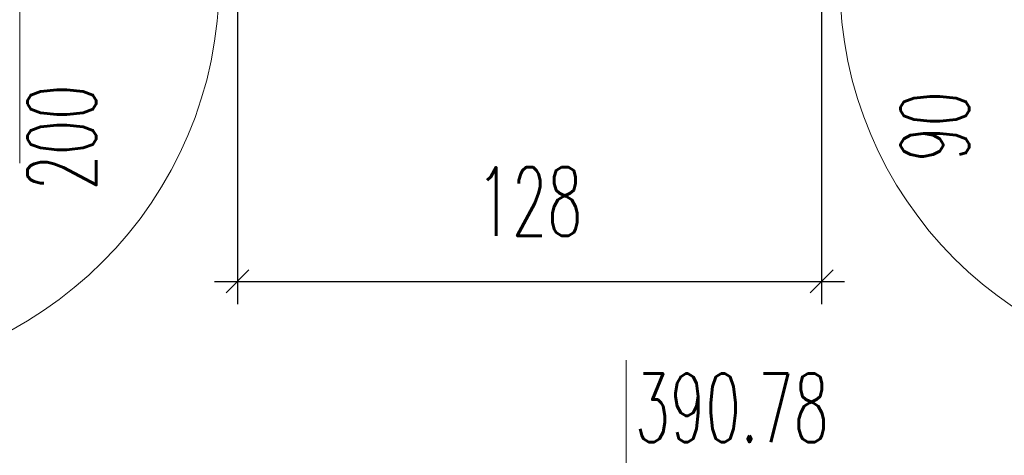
# Model space of a CAD drawing. Header units: millimetres. Extents: x 19887 to 192597, y -14203 to 39042.
# Tile 18 of 256: x 25313 to 25528, y -10400 to -10305. Entities that reach past the tile are written whole.
import ezdxf

# ---------------------------------------------------------------- set-up
doc = ezdxf.new("R2010")
doc.units = ezdxf.units.MM
doc.layers.get('Defpoints').update_dxf_attribs({"color": 4})
doc.layers.add('Drzwi', color=2, linetype='Continuous', lineweight=5)
doc.layers.add('koty wysokościowe', color=252, linetype='Continuous', lineweight=0)
doc.layers.add('Wymiarowanie', color=3, linetype='Continuous')
doc.styles.add('ROMANS', font='romans.shx', dxfattribs={"width": 0.6})
doc.styles.get("Standard").update_dxf_attribs({"font": 'arial.ttf'})
doc.dimstyles.new('000001FB70622F18', dxfattribs={"dimtxt": 20, "dimasz": 5, "dimexe": 5, "dimexo": 1, "dimgap": 20, "dimtad": 1, "dimtoh": 1, "dimdec": 0, "dimtxsty": 'Standard', "dimblk": 'OBLIQUE', "dimcen": 0, "dimdle": 5, "dimclrd": 252, "dimclre": 252, "dimclrt": 252, "dimadec": 0, "dimazin": 0, "dimtfac": 1, "dimtdec": 0, "dimtmove": 0, "dimatfit": 3, "dimldrblk": 'OBLIQUE', "dimfxl": 150, "dimfxlon": 1, "dimlwd": 25, "dimlwe": 25, "dimarcsym": 1})

# ---------------------------------------------------------------- blocks, each defined once
blk = doc.blocks.new('_Oblique')
at = {"color": 0, "linetype": 'ByBlock', "lineweight": -2}
blk.add_line((-0.5, -0.5), (0.5, 0.5), dxfattribs=at)
blk = doc.blocks.new('*D788')
at = {"layer": 'Defpoints', "color": 0}
for p in [(2453.74, -4424.34), (2581.42, -4424.34), (2581.42, -4489.4)]:
    blk.add_point(p, dxfattribs=at)
at = {"layer": 'Wymiarowanie', "color": 252, "linetype": 'Continuous', "lineweight": 25}
for p, q in [((2453.74, -4425.34), (2453.74, -4494.4)), ((2581.42, -4425.34), (2581.42, -4494.4)), ((2448.74, -4489.4), (2586.42, -4489.4))]:
    blk.add_line(p, q, dxfattribs=at)
at = {"layer": 'Wymiarowanie', "color": 252, "linetype": 'ByBlock', "lineweight": 25, "xscale": 5, "yscale": 5, "zscale": 5, "rotation": 180}
blk.add_blockref('_Oblique', (2453.74, -4489.4), dxfattribs=at)
at = {"layer": 'Wymiarowanie', "color": 252, "linetype": 'ByBlock', "lineweight": 25, "xscale": 5, "yscale": 5, "zscale": 5}
blk.add_blockref('_Oblique', (2581.42, -4489.4), dxfattribs=at)
at = {"layer": 'Wymiarowanie', "color": 252, "insert": (2517.58, -4471.9), "char_height": 15, "attachment_point": 5, "style": 'ROMANS'}
blk.add_mtext('128', dxfattribs=at)
blk = doc.blocks.new('G$CF5E15B28')
at = {"layer": 'Drzwi', "color": 253, "elevation": 0}
blk.add_lwpolyline([(2406.18, -4423.55), (2406.18, -4463.55)], dxfattribs=at)
at = {"layer": 'Drzwi', "color": 253}
for centre, radius, start, end in [((2362.63, -4423.55, 0), 87.11, 270, 0), ((2670.99, -4423.94, 0), 85.57, 180, 270)]:
    blk.add_arc(centre, radius, start, end, dxfattribs=at)
at = {"layer": 'koty wysokościowe', "color": 253, "elevation": 0}
blk.add_lwpolyline([(2538.69, -4506.65), (2538.69, -4542.88)], dxfattribs=at)
at = {"layer": 'Drzwi', "color": 253, "char_height": 15, "width": 190.2964, "attachment_point": 1, "rotation": 90, "style": 'ROMANS'}
for s, insert in [('90', (2598.68, -4463.19, 0)), ('200', (2407.84, -4469.45, 0))]:
    blk.add_mtext(s, dxfattribs=dict(at, insert=insert))
at = {"layer": 'koty wysokościowe', "color": 253, "insert": (2540.58, -4509.56, 0), "char_height": 15, "width": 21553.2844, "attachment_point": 1, "style": 'ROMANS'}
blk.add_mtext('390.78', dxfattribs=at)
at = {"layer": 'Wymiarowanie', "color": 253}
dim = blk.add_linear_dim(base=(2581.42, -4489.4, 0), p1=(2453.74, -4424.34, 0), p2=(2581.42, -4424.34, 0), angle=0, dimstyle='000001FB70622F18', override={"dimtxt": 15, "dimgap": 10, "dimtxsty": 'ROMANS'}, dxfattribs=at)
dim.commit()
dim.dimension.update_dxf_attribs({"geometry": '*D788', "text_midpoint": (2517.58, -4471.9, 0)})

msp = doc.modelspace()

# ---------------------------------------------------------------- block references
msp.add_blockref('G$CF5E15B28', (22906.81, -5872.86, 0))

doc.saveas('drawing.dxf')
